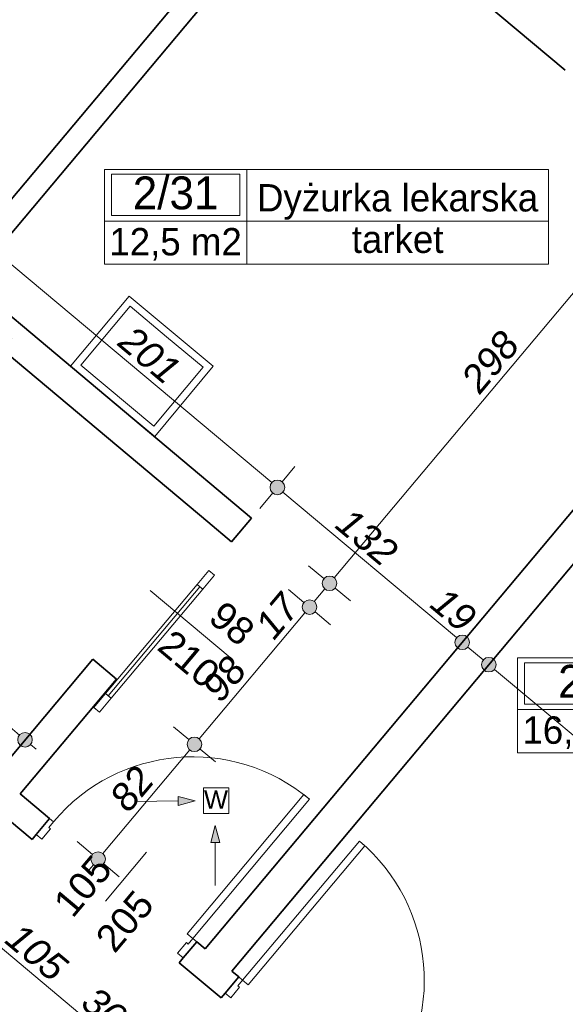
# Model space of a CAD drawing. Header units: millimetres. Extents: x -13944 to 84772, y -78836 to -35317.
# Tile 67 of 85: x 47900 to 50884, y -57436 to -52047. Entities that reach past the tile are written whole.
import ezdxf
from ezdxf.enums import TextEntityAlignment as Align

# ---------------------------------------------------------------- set-up
doc = ezdxf.new("R2010")
doc.units = ezdxf.units.MM
doc.header["$MEASUREMENT"] = 0
for name, color, linetype, lineweight in [('Drzwi ArchiCAD_Nr_pióra__1', 7, 'Continuous', 0), ('Instalacje - Went_Klim_Nr_pióra__42', 150, 'Continuous', 13), ('Konstrukcja - Ściany zew_Nr_pióra__6', 7, 'Continuous', 35), ('Metryczki pomieszczeń ArchiCADa_Nr_pióra__1', 7, 'Continuous', 0), ('Wnetrze - Sanitariaty_Nr_pióra__22', 8, 'Continuous', 13), ('Wymiarowanie - Ogólne_Nr_pióra__82', 114, 'Continuous', 13), ('Znaczniki drzwi ArchiCADa_Nr_pióra__1', 7, 'Continuous', 0), ('Znaczniki drzwi ArchiCADa_Nr_pióra__7', 7, 'Continuous', 70)]:
    doc.layers.add(name, color=color, linetype=linetype, lineweight=lineweight)
doc.layers.add('Elementy modelu - Strefy', color=7, linetype='Continuous')
doc.layers.add('Wymiarowanie - Ogólne', color=7, linetype='Continuous')
doc.styles.add('GENERATED_STYLE_1', font='txt')
doc.styles.add('GENERATED_STYLE_2', font='txt')
doc.styles.add('GENERATED_STYLE_3', font='txt')
doc.dimstyles.new('GENERATED_STYLE__1', dxfattribs={"dimtxt": 150, "dimasz": 152, "dimexe": 0.18, "dimexo": 0, "dimgap": 0.09, "dimtad": 1, "dimlfac": 0.1, "dimzin": 0, "dimdsep": 46, "dimtxsty": 'GENERATED_STYLE_3', "dimblk": 'ARROWHEAD_11', "dimblk1": 'ARROWHEAD_11', "dimblk2": 'ARROWHEAD_11', "dimcen": 0.09, "dimclrd": 114, "dimclre": 114, "dimclrt": 114, "dimazin": 0, "dimtfac": 1, "dimtdec": 4, "dimtmove": 0, "dimatfit": 3, "dimfxl": 1, "dimtolj": 1, "dimtzin": 0, "dimarcsym": 0})

# ---------------------------------------------------------------- blocks, each defined once
blk = doc.blocks.new('Dyżurka lekarska_2_31_32', base_point=(49141.8, -53150.5))
at = {"layer": 'Metryczki pomieszczeń ArchiCADa_Nr_pióra__1', "linetype": 'Continuous'}
for p, q in [((48362.8, -52867.6), (50792.1, -52867.6)), ((48362.8, -53386.2), (48362.8, -52867.6)), ((48401.8, -52893.6), (49102.9, -52893.6)), ((48401.8, -53119.8), (48401.8, -52893.6)), ((49102.9, -52893.6), (49102.9, -53119.8)), ((49141.8, -52867.6), (49141.8, -53386.2)), ((50792.1, -52867.6), (50792.1, -53386.2)), ((49102.9, -53119.8), (48401.8, -53119.8)), ((48362.8, -53150.5), (50792.1, -53150.5)), ((50792.1, -53386.2), (48362.8, -53386.2))]:
    blk.add_line(p, q, dxfattribs=at)
at = {"layer": 'Metryczki pomieszczeń ArchiCADa_Nr_pióra__1'}
for tag, height, style, p in [('ROOM_NUMBER', 180, 'GENERATED_STYLE_2', (48752.3, -52995.5)), ('ROOM_NAME', 150, 'GENERATED_STYLE_1', (49967, -53022.1)), ('ROOM_CALC_AREA', 150, 'GENERATED_STYLE_1', (48752.3, -53262.5)), ('floor_f', 150, 'GENERATED_STYLE_1', (49967, -53249.2))]:
    blk.add_attdef(tag, text='', height=height, dxfattribs=dict(at, style=style)).set_placement(p, align=Align.MIDDLE_CENTER)
blk = doc.blocks.new('Pok. pielęgniarki koordynującej_2_8_33', base_point=(51401.8, -55823.4))
at = {"layer": 'Metryczki pomieszczeń ArchiCADa_Nr_pióra__1', "linetype": 'Continuous'}
for p, q in [((50622.7, -55540.6), (54366.7, -55540.6)), ((50622.7, -56059.2), (50622.7, -55540.6)), ((51401.8, -55540.6), (51401.8, -56059.2)), ((54366.7, -55540.6), (54366.7, -56059.2)), ((50661.7, -55566.5), (51362.8, -55566.5)), ((50661.7, -55792.8), (50661.7, -55566.5)), ((51362.8, -55566.5), (51362.8, -55792.8)), ((50622.7, -55823.4), (54366.7, -55823.4)), ((51362.8, -55792.8), (50661.7, -55792.8)), ((54366.7, -56059.2), (50622.7, -56059.2))]:
    blk.add_line(p, q, dxfattribs=at)
at = {"layer": 'Metryczki pomieszczeń ArchiCADa_Nr_pióra__1'}
for tag, height, style, p in [('ROOM_NUMBER', 180, 'GENERATED_STYLE_2', (51012.2, -55668.6)), ('ROOM_NAME', 150, 'GENERATED_STYLE_1', (52884.2, -55695)), ('ROOM_CALC_AREA', 150, 'GENERATED_STYLE_1', (51012.2, -55935.5)), ('floor_f', 150, 'GENERATED_STYLE_1', (52884.2, -55922.1))]:
    blk.add_attdef(tag, text='', height=height, dxfattribs=dict(at, style=style)).set_placement(p, align=Align.MIDDLE_CENTER)
blk = doc.blocks.new('*D101')
at = {"layer": 'Wymiarowanie - Ogólne_Nr_pióra__82', "linetype": 'Continuous'}
for points in [[(39276.8, -39330.7), (39273.8, -39315.4), (39265.1, -39302.4), (39252.1, -39293.7), (39236.8, -39290.7), (39221.5, -39293.7), (39208.5, -39302.4), (39199.9, -39315.4), (39196.8, -39330.7), (39199.9, -39346), (39208.5, -39359), (39221.5, -39367.6), (39236.8, -39370.7), (39252.1, -39367.6), (39265.1, -39359), (39273.8, -39346)], [(61589.9, -58047.1), (61586.9, -58031.8), (61578.2, -58018.8), (61565.2, -58010.1), (61549.9, -58007.1), (61534.6, -58010.1), (61521.6, -58018.8), (61513, -58031.8), (61509.9, -58047.1), (61513, -58062.4), (61521.6, -58075.4), (61534.6, -58084), (61549.9, -58087.1), (61565.2, -58084), (61578.2, -58075.4), (61586.9, -58062.4)]]:
    blk.add_hatch(color=256, dxfattribs=at).paths.add_polyline_path(points)
for p, q in [((39262.5, -39300), (39333.2, -39215.7)), ((39175.5, -39279.3), (39206.2, -39305)), ((39140.4, -39445.6), (39211.1, -39361.3)), ((39267.5, -39356.4), (61519.3, -58021.4)), ((61575.6, -58016.4), (61646.3, -57932.2)), ((61453.5, -58162), (61524.2, -58077.7)), ((61580.6, -58072.8), (61611.2, -58098.5))]:
    blk.add_line(p, q, dxfattribs=at)
for centre in [(39236.8, -39330.7), (61549.9, -58047.1)]:
    blk.add_circle(centre, 40, dxfattribs=at)
at = {"layer": 'Wymiarowanie - Ogólne_Nr_pióra__82', "insert": (50150.5, -48446), "char_height": 150, "attachment_point": 7, "rotation": 320.0098, "style": 'GENERATED_STYLE_3'}
blk.add_mtext('\\A1;{\\fArial|b0|i1|c238|p38;2 912,5}', dxfattribs=at)
blk = doc.blocks.new('ARROWHEAD_11')
at = {"color": 0, "linetype": 'Continuous', "lineweight": 0}
blk.add_line((0, 0), (-1, 0), dxfattribs=at)
at = {"color": 0, "linetype": 'Continuous', "lineweight": 0, "const_width": 0.25, "flags": 128}
blk.add_lwpolyline([(-0.125, 0, 1), (0.125, 0, 1)], format="xyb", close=True, dxfattribs=at)
blk = doc.blocks.new('*D152')
at = {"layer": 'Wymiarowanie - Ogólne_Nr_pióra__82', "linetype": 'Continuous'}
for points in [[(44190.1, -54066.5), (44187.1, -54051.2), (44178.4, -54038.2), (44165.4, -54029.5), (44150.1, -54026.5), (44134.8, -54029.5), (44121.8, -54038.2), (44113.2, -54051.2), (44110.1, -54066.5), (44113.2, -54081.8), (44121.8, -54094.8), (44134.8, -54103.4), (44150.1, -54106.5), (44165.4, -54103.4), (44178.4, -54094.8), (44187.1, -54081.8)], [(47645.5, -56964.9), (47642.4, -56949.6), (47633.8, -56936.6), (47620.8, -56927.9), (47605.5, -56924.9), (47590.2, -56927.9), (47577.2, -56936.6), (47568.5, -56949.6), (47565.5, -56964.9), (47568.5, -56980.2), (47577.2, -56993.2), (47590.2, -57001.8), (47605.5, -57004.9), (47620.8, -57001.8), (47633.8, -56993.2), (47642.4, -56980.2)]]:
    blk.add_hatch(color=256, dxfattribs=at).paths.add_polyline_path(points)
for p, q in [((44175.8, -54035.8), (44246.5, -53951.6)), ((44053.7, -54181.4), (44124.4, -54097.1)), ((44180.8, -54092.2), (47574.8, -56939.2))]:
    blk.add_line(p, q, dxfattribs=at)
for centre in [(44150.1, -54066.5), (47605.5, -56964.9)]:
    blk.add_circle(centre, 40, dxfattribs=at)
at = {"layer": 'Wymiarowanie - Ogólne_Nr_pióra__82', "insert": (45766.3, -55383), "char_height": 150, "attachment_point": 7, "rotation": 320.0098, "style": 'GENERATED_STYLE_3'}
blk.add_mtext('\\A1;{\\fArial|b0|i1|c238|p38;451}', dxfattribs=at)
blk = doc.blocks.new('*D153')
at = {"layer": 'Wymiarowanie - Ogólne_Nr_pióra__82', "linetype": 'Continuous'}
for points in [[(47645.5, -56964.9), (47642.4, -56949.6), (47633.8, -56936.6), (47620.8, -56927.9), (47605.5, -56924.9), (47590.2, -56927.9), (47577.2, -56936.6), (47568.5, -56949.6), (47565.5, -56964.9), (47568.5, -56980.2), (47577.2, -56993.2), (47590.2, -57001.8), (47605.5, -57004.9), (47620.8, -57001.8), (47633.8, -56993.2), (47642.4, -56980.2)], [(48449.9, -57639.7), (48446.9, -57624.3), (48438.2, -57611.4), (48425.2, -57602.7), (48409.9, -57599.7), (48394.6, -57602.7), (48381.6, -57611.4), (48373, -57624.3), (48369.9, -57639.7), (48373, -57655), (48381.6, -57667.9), (48394.6, -57676.6), (48409.9, -57679.7), (48425.2, -57676.6), (48438.2, -57667.9), (48446.9, -57655)]]:
    blk.add_hatch(color=256, dxfattribs=at).paths.add_polyline_path(points)
for p, q in [((47631.2, -56934.2), (47701.9, -56849.9)), ((47509.1, -57079.8), (47579.8, -56995.5)), ((47636.1, -56990.6), (48379.3, -57613.9)), ((48435.6, -57609), (48506.3, -57524.7)), ((48313.5, -57754.6), (48384.2, -57670.3))]:
    blk.add_line(p, q, dxfattribs=at)
at = {"layer": 'Wymiarowanie - Ogólne_Nr_pióra__82', "char_height": 150, "attachment_point": 7, "rotation": 320.0098, "style": 'GENERATED_STYLE_3'}
for s, insert in [('\\A1;{\\fArial|b0|i1|c238|p38;105}', (47809, -57096.4)), ('\\A1;{\\fArial|b0|i1|c238|p38;30}', (48224.1, -57444.7))]:
    blk.add_mtext(s, dxfattribs=dict(at, insert=insert))
blk = doc.blocks.new('*D154')
at = {"layer": 'Wymiarowanie - Ogólne_Nr_pióra__82', "linetype": 'Continuous'}
for points in [[(48449.9, -57639.7), (48446.9, -57624.3), (48438.2, -57611.4), (48425.2, -57602.7), (48409.9, -57599.7), (48394.6, -57602.7), (48381.6, -57611.4), (48373, -57624.3), (48369.9, -57639.7), (48373, -57655), (48381.6, -57667.9), (48394.6, -57676.6), (48409.9, -57679.7), (48425.2, -57676.6), (48438.2, -57667.9), (48446.9, -57655)], [(48679.8, -57832.5), (48676.7, -57817.1), (48668.1, -57804.2), (48655.1, -57795.5), (48639.8, -57792.5), (48624.5, -57795.5), (48611.5, -57804.2), (48602.8, -57817.1), (48599.8, -57832.5), (48602.8, -57847.8), (48611.5, -57860.7), (48624.5, -57869.4), (48639.8, -57872.5), (48655.1, -57869.4), (48668.1, -57860.7), (48676.7, -57847.8)]]:
    blk.add_hatch(color=256, dxfattribs=at).paths.add_polyline_path(points)
for p, q in [((48313.5, -57754.6), (48384.2, -57670.3)), ((48440.6, -57665.4), (48609.1, -57806.7))]:
    blk.add_line(p, q, dxfattribs=at)
for centre in [(48409.9, -57639.7), (48639.8, -57832.5)]:
    blk.add_circle(centre, 40, dxfattribs=at)
blk = doc.blocks.new('*D155')
at = {"layer": 'Wymiarowanie - Ogólne_Nr_pióra__82', "linetype": 'Continuous'}
for points in [[(48679.8, -57832.5), (48676.7, -57817.1), (48668.1, -57804.2), (48655.1, -57795.5), (48639.8, -57792.5), (48624.5, -57795.5), (48611.5, -57804.2), (48602.8, -57817.1), (48599.8, -57832.5), (48602.8, -57847.8), (48611.5, -57860.7), (48624.5, -57869.4), (48639.8, -57872.5), (48655.1, -57869.4), (48668.1, -57860.7), (48676.7, -57847.8)], [(49484.2, -58507.2), (49481.2, -58491.9), (49472.5, -58479), (49459.5, -58470.3), (49444.2, -58467.2), (49428.9, -58470.3), (49416, -58479), (49407.3, -58491.9), (49404.2, -58507.2), (49407.3, -58522.5), (49416, -58535.5), (49428.9, -58544.2), (49444.2, -58547.2), (49459.5, -58544.2), (49472.5, -58535.5), (49481.2, -58522.5)]]:
    blk.add_hatch(color=256, dxfattribs=at).paths.add_polyline_path(points)
for p, q in [((48665.5, -57801.8), (48736.2, -57717.5)), ((48543.4, -57947.4), (48614.1, -57863.1)), ((48670.4, -57858.2), (49413.6, -58481.5)), ((49469.9, -58476.6), (49540.6, -58392.3)), ((49347.8, -58622.2), (49418.5, -58537.9))]:
    blk.add_line(p, q, dxfattribs=at)
blk.add_circle((49444.2, -58507.2), 40, dxfattribs=at)
at = {"layer": 'Wymiarowanie - Ogólne_Nr_pióra__82', "insert": (48930.5, -58037.1), "char_height": 150, "attachment_point": 7, "rotation": 320.0098, "style": 'GENERATED_STYLE_3'}
blk.add_mtext('\\A1;{\\fArial|b0|i1|c238|p38;105}', dxfattribs=at)
blk = doc.blocks.new('*D475')
at = {"layer": 'Wymiarowanie - Ogólne_Nr_pióra__82', "linetype": 'Continuous'}
for points in [[(47809.3, -53315.3), (47806.2, -53300), (47797.5, -53287), (47784.6, -53278.3), (47769.3, -53275.3), (47754, -53278.3), (47741, -53287), (47732.3, -53300), (47729.3, -53315.3), (47732.3, -53330.6), (47741, -53343.5), (47754, -53352.2), (47769.3, -53355.3), (47784.6, -53352.2), (47797.5, -53343.5), (47806.2, -53330.6)], [(49349.2, -54607), (49346.1, -54591.7), (49337.5, -54578.7), (49324.5, -54570), (49309.2, -54567), (49293.9, -54570), (49280.9, -54578.7), (49272.2, -54591.7), (49269.2, -54607), (49272.2, -54622.3), (49280.9, -54635.3), (49293.9, -54643.9), (49309.2, -54647), (49324.5, -54643.9), (49337.5, -54635.3), (49346.1, -54622.3)]]:
    blk.add_hatch(color=256, dxfattribs=at).paths.add_polyline_path(points)
blk.add_line((47799.9, -53341), (49278.5, -54581.3), dxfattribs=at)
at = {"layer": 'Wymiarowanie - Ogólne_Nr_pióra__82', "insert": (48427.7, -53828.4), "char_height": 150, "attachment_point": 7, "rotation": 320.0098, "style": 'GENERATED_STYLE_3'}
blk.add_mtext('\\A1;{\\fArial|b0|i1|c238|p38;201}', dxfattribs=at)
blk = doc.blocks.new('*D476')
at = {"layer": 'Wymiarowanie - Ogólne_Nr_pióra__82', "linetype": 'Continuous'}
for points in [[(49349.2, -54607), (49346.1, -54591.7), (49337.5, -54578.7), (49324.5, -54570), (49309.2, -54567), (49293.9, -54570), (49280.9, -54578.7), (49272.2, -54591.7), (49269.2, -54607), (49272.2, -54622.3), (49280.9, -54635.3), (49293.9, -54643.9), (49309.2, -54647), (49324.5, -54643.9), (49337.5, -54635.3), (49346.1, -54622.3)], [(50360.5, -55455.3), (50357.5, -55440), (50348.8, -55427), (50335.8, -55418.3), (50320.5, -55415.3), (50305.2, -55418.3), (50292.2, -55427), (50283.6, -55440), (50280.5, -55455.3), (50283.6, -55470.6), (50292.2, -55483.6), (50305.2, -55492.2), (50320.5, -55495.3), (50335.8, -55492.2), (50348.8, -55483.6), (50357.5, -55470.6)]]:
    blk.add_hatch(color=256, dxfattribs=at).paths.add_polyline_path(points)
for p, q in [((49334.9, -54576.3), (49405.6, -54492)), ((49212.8, -54721.9), (49283.5, -54637.6)), ((49339.8, -54632.7), (50289.9, -55429.6))]:
    blk.add_line(p, q, dxfattribs=at)
blk.add_circle((49309.2, -54607), 40, dxfattribs=at)
at = {"layer": 'Wymiarowanie - Ogólne_Nr_pióra__82', "char_height": 150, "attachment_point": 7, "rotation": 320.0098, "style": 'GENERATED_STYLE_3'}
for s, insert in [('\\A1;{\\fArial|b0|i1|c238|p38;132}', (49616.1, -54825.3)), ('\\A1;{\\fArial|b0|i1|c238|p38;19}', (50134.7, -55260.3))]:
    blk.add_mtext(s, dxfattribs=dict(at, insert=insert))
blk = doc.blocks.new('*D477')
at = {"layer": 'Wymiarowanie - Ogólne_Nr_pióra__82', "linetype": 'Continuous'}
for points in [[(50360.5, -55455.3), (50357.5, -55440), (50348.8, -55427), (50335.8, -55418.3), (50320.5, -55415.3), (50305.2, -55418.3), (50292.2, -55427), (50283.6, -55440), (50280.5, -55455.3), (50283.6, -55470.6), (50292.2, -55483.6), (50305.2, -55492.2), (50320.5, -55495.3), (50335.8, -55492.2), (50348.8, -55483.6), (50357.5, -55470.6)], [(50506.1, -55577.4), (50503, -55562.1), (50494.4, -55549.1), (50481.4, -55540.4), (50466.1, -55537.4), (50450.8, -55540.4), (50437.8, -55549.1), (50429.1, -55562.1), (50426.1, -55577.4), (50429.1, -55592.7), (50437.8, -55605.7), (50450.8, -55614.3), (50466.1, -55617.4), (50481.4, -55614.3), (50494.4, -55605.7), (50503, -55592.7)]]:
    blk.add_hatch(color=256, dxfattribs=at).paths.add_polyline_path(points)
for p, q in [((50346.2, -55424.6), (50416.9, -55340.4)), ((50224.1, -55570.2), (50294.8, -55485.9)), ((50351.2, -55481), (50435.4, -55551.7)), ((50491.8, -55546.7), (50562.5, -55462.5)), ((50369.7, -55692.3), (50440.4, -55608))]:
    blk.add_line(p, q, dxfattribs=at)
for centre in [(50320.5, -55455.3), (50466.1, -55577.4)]:
    blk.add_circle(centre, 40, dxfattribs=at)
blk = doc.blocks.new('*D478')
at = {"layer": 'Wymiarowanie - Ogólne_Nr_pióra__82', "linetype": 'Continuous'}
for points in [[(50506.1, -55577.4), (50503, -55562.1), (50494.4, -55549.1), (50481.4, -55540.4), (50466.1, -55537.4), (50450.8, -55540.4), (50437.8, -55549.1), (50429.1, -55562.1), (50426.1, -55577.4), (50429.1, -55592.7), (50437.8, -55605.7), (50450.8, -55614.3), (50466.1, -55617.4), (50481.4, -55614.3), (50494.4, -55605.7), (50503, -55592.7)], [(53057.4, -57717.4), (53054.3, -57702.1), (53045.7, -57689.2), (53032.7, -57680.5), (53017.4, -57677.4), (53002.1, -57680.5), (52989.1, -57689.2), (52980.4, -57702.1), (52977.4, -57717.4), (52980.4, -57732.7), (52989.1, -57745.7), (53002.1, -57754.4), (53017.4, -57757.4), (53032.7, -57754.4), (53045.7, -57745.7), (53054.3, -57732.7)]]:
    blk.add_hatch(color=256, dxfattribs=at).paths.add_polyline_path(points)
for p, q in [((50369.7, -55692.3), (50440.4, -55608)), ((50496.7, -55603.1), (52986.7, -57691.7)), ((53043.1, -57686.8), (53113.8, -57602.5))]:
    blk.add_line(p, q, dxfattribs=at)
at = {"layer": 'Wymiarowanie - Ogólne_Nr_pióra__82', "char_height": 150, "attachment_point": 7, "rotation": 320.0098, "style": 'GENERATED_STYLE_3'}
for s, insert in [('\\A1;{\\fArial|b0|i1|c238|p38;333}', (51543, -56441.5)), ('\\A1;{\\fArial|b0|i1|c238|p38;17}', (52831.6, -57522.4))]:
    blk.add_mtext(s, dxfattribs=dict(at, insert=insert))
blk = doc.blocks.new('*D486')
at = {"layer": 'Wymiarowanie - Ogólne_Nr_pióra__82', "linetype": 'Continuous'}
for points in [[(47622.7, -49555.2), (47619.7, -49539.9), (47611, -49526.9), (47598.1, -49518.2), (47582.7, -49515.2), (47567.4, -49518.2), (47554.5, -49526.9), (47545.8, -49539.9), (47542.7, -49555.2), (47545.8, -49570.5), (47554.5, -49583.5), (47567.4, -49592.1), (47582.7, -49595.2), (47598.1, -49592.1), (47611, -49583.5), (47619.7, -49570.5)], [(45708, -51837.9), (45705, -51822.6), (45696.3, -51809.6), (45683.3, -51800.9), (45668, -51797.9), (45652.7, -51800.9), (45639.7, -51809.6), (45631.1, -51822.6), (45628, -51837.9), (45631.1, -51853.2), (45639.7, -51866.2), (45652.7, -51874.8), (45668, -51877.9), (45683.3, -51874.8), (45696.3, -51866.2), (45705, -51853.2)]]:
    blk.add_hatch(color=256, dxfattribs=at).paths.add_polyline_path(points)
for p, q in [((47552.1, -49529.5), (47467.8, -49458.8)), ((47608.4, -49524.5), (47634.2, -49493.9)), ((45693.7, -51807.2), (47557, -49585.8)), ((47697.7, -49651.6), (47613.4, -49580.9))]:
    blk.add_line(p, q, dxfattribs=at)
blk.add_circle((47582.7, -49555.2), 40, dxfattribs=at)
at = {"layer": 'Wymiarowanie - Ogólne_Nr_pióra__82', "insert": (46492.7, -50808.1), "char_height": 150, "attachment_point": 7, "rotation": 50.0098, "style": 'GENERATED_STYLE_3'}
blk.add_mtext('\\A1;{\\fArial|b0|i1|c238|p38;298}', dxfattribs=at)
blk = doc.blocks.new('*D491')
at = {"layer": 'Wymiarowanie - Ogólne_Nr_pióra__82', "linetype": 'Continuous'}
for points in [[(48895.4, -56013.3), (48892.4, -55998), (48883.7, -55985), (48870.7, -55976.4), (48855.4, -55973.3), (48840.1, -55976.4), (48827.1, -55985), (48818.5, -55998), (48815.4, -56013.3), (48818.5, -56028.6), (48827.1, -56041.6), (48840.1, -56050.3), (48855.4, -56053.3), (48870.7, -56050.3), (48883.7, -56041.6), (48892.4, -56028.6)], [(48368.4, -56641.6), (48365.4, -56626.2), (48356.7, -56613.3), (48343.7, -56604.6), (48328.4, -56601.6), (48313.1, -56604.6), (48300.1, -56613.3), (48291.5, -56626.2), (48288.4, -56641.6), (48291.5, -56656.9), (48300.1, -56669.8), (48313.1, -56678.5), (48328.4, -56681.6), (48343.7, -56678.5), (48356.7, -56669.8), (48365.4, -56656.9)]]:
    blk.add_hatch(color=256, dxfattribs=at).paths.add_polyline_path(points)
for p, q in [((48824.8, -55987.6), (48740.5, -55916.9)), ((48970.3, -56109.7), (48886.1, -56039)), ((48354.1, -56610.9), (48829.7, -56044)), ((48297.8, -56615.8), (48213.5, -56545.2)), ((48277, -56702.8), (48302.7, -56672.2)), ((48443.4, -56738), (48359.1, -56667.3))]:
    blk.add_line(p, q, dxfattribs=at)
for centre in [(48855.4, -56013.3), (48328.4, -56641.6)]:
    blk.add_circle(centre, 40, dxfattribs=at)
at = {"layer": 'Wymiarowanie - Ogólne_Nr_pióra__82', "insert": (48495.8, -56395.4), "char_height": 150, "attachment_point": 7, "rotation": 50.0098, "style": 'GENERATED_STYLE_3'}
blk.add_mtext('\\A1;{\\fArial|b0|i1|c238|p38;82}', dxfattribs=at)
blk = doc.blocks.new('*D492')
at = {"layer": 'Wymiarowanie - Ogólne_Nr_pióra__82', "linetype": 'Continuous'}
for points in [[(49525.2, -55262.5), (49522.2, -55247.2), (49513.5, -55234.2), (49500.5, -55225.5), (49485.2, -55222.5), (49469.9, -55225.5), (49456.9, -55234.2), (49448.3, -55247.2), (49445.2, -55262.5), (49448.3, -55277.8), (49456.9, -55290.8), (49469.9, -55299.4), (49485.2, -55302.5), (49500.5, -55299.4), (49513.5, -55290.8), (49522.2, -55277.8)], [(48895.4, -56013.3), (48892.4, -55998), (48883.7, -55985), (48870.7, -55976.4), (48855.4, -55973.3), (48840.1, -55976.4), (48827.1, -55985), (48818.5, -55998), (48815.4, -56013.3), (48818.5, -56028.6), (48827.1, -56041.6), (48840.1, -56050.3), (48855.4, -56053.3), (48870.7, -56050.3), (48883.7, -56041.6), (48892.4, -56028.6)]]:
    blk.add_hatch(color=256, dxfattribs=at).paths.add_polyline_path(points)
for p, q in [((49454.6, -55236.8), (49370.3, -55166.1)), ((49600.1, -55358.9), (49515.9, -55288.2)), ((48881.1, -55982.7), (49459.5, -55293.1))]:
    blk.add_line(p, q, dxfattribs=at)
blk.add_circle((49485.2, -55262.5), 40, dxfattribs=at)
at = {"layer": 'Wymiarowanie - Ogólne_Nr_pióra__82', "char_height": 150, "attachment_point": 7, "rotation": 50.0098, "style": 'GENERATED_STYLE_3'}
for s, insert in [('\\A1;{\\fArial|b0|i1|c238|p38;17}', (49290.2, -55448.3)), ('\\A1;{\\fArial|b0|i1|c238|p38;98}', (49001, -55793))]:
    blk.add_mtext(s, dxfattribs=dict(at, insert=insert))
blk = doc.blocks.new('*D493')
at = {"layer": 'Wymiarowanie - Ogólne_Nr_pióra__82', "linetype": 'Continuous'}
for points in [[(49634.4, -55132.2), (49631.4, -55116.9), (49622.7, -55104), (49609.8, -55095.3), (49594.4, -55092.2), (49579.1, -55095.3), (49566.2, -55104), (49557.5, -55116.9), (49554.4, -55132.2), (49557.5, -55147.6), (49566.2, -55160.5), (49579.1, -55169.2), (49594.4, -55172.2), (49609.8, -55169.2), (49622.7, -55160.5), (49631.4, -55147.6)], [(49525.2, -55262.5), (49522.2, -55247.2), (49513.5, -55234.2), (49500.5, -55225.5), (49485.2, -55222.5), (49469.9, -55225.5), (49456.9, -55234.2), (49448.3, -55247.2), (49445.2, -55262.5), (49448.3, -55277.8), (49456.9, -55290.8), (49469.9, -55299.4), (49485.2, -55302.5), (49500.5, -55299.4), (49513.5, -55290.8), (49522.2, -55277.8)]]:
    blk.add_hatch(color=256, dxfattribs=at).paths.add_polyline_path(points)
for p, q in [((49563.8, -55106.5), (49479.5, -55035.8)), ((49510.9, -55231.8), (49568.7, -55162.9)), ((49709.4, -55228.6), (49625.1, -55158)), ((49600.1, -55358.9), (49515.9, -55288.2))]:
    blk.add_line(p, q, dxfattribs=at)
blk.add_circle((49594.4, -55132.2), 40, dxfattribs=at)
blk = doc.blocks.new('*D494')
at = {"layer": 'Wymiarowanie - Ogólne_Nr_pióra__82', "linetype": 'Continuous'}
for points in [[(51549.6, -52849.1), (51546.6, -52833.8), (51537.9, -52820.8), (51524.9, -52812.1), (51509.6, -52809.1), (51494.3, -52812.1), (51481.3, -52820.8), (51472.6, -52833.8), (51469.6, -52849.1), (51472.6, -52864.4), (51481.3, -52877.4), (51494.3, -52886), (51509.6, -52889.1), (51524.9, -52886), (51537.9, -52877.4), (51546.6, -52864.4)], [(49634.4, -55132.2), (49631.4, -55116.9), (49622.7, -55104), (49609.8, -55095.3), (49594.4, -55092.2), (49579.1, -55095.3), (49566.2, -55104), (49557.5, -55116.9), (49554.4, -55132.2), (49557.5, -55147.6), (49566.2, -55160.5), (49579.1, -55169.2), (49594.4, -55172.2), (49609.8, -55169.2), (49622.7, -55160.5), (49631.4, -55147.6)]]:
    blk.add_hatch(color=256, dxfattribs=at).paths.add_polyline_path(points)
for p, q in [((51478.9, -52823.4), (51394.7, -52752.7)), ((51535.3, -52818.4), (51561, -52787.8)), ((49620.2, -55101.6), (51483.9, -52879.7)), ((51624.5, -52945.5), (51540.2, -52874.8)), ((49709.4, -55228.6), (49625.1, -55158))]:
    blk.add_line(p, q, dxfattribs=at)
blk.add_circle((51509.6, -52849.1), 40, dxfattribs=at)
at = {"layer": 'Wymiarowanie - Ogólne_Nr_pióra__82', "insert": (50419.3, -54102.2), "char_height": 150, "attachment_point": 7, "rotation": 50.0098, "style": 'GENERATED_STYLE_3'}
blk.add_mtext('\\A1;{\\fArial|b0|i1|c238|p38;298}', dxfattribs=at)
blk = doc.blocks.new('*D499')
at = {"layer": 'Wymiarowanie - Ogólne_Nr_pióra__82', "linetype": 'Continuous'}
for points in [[(46597.3, -54838), (46594.2, -54822.7), (46585.5, -54809.7), (46572.6, -54801), (46557.3, -54798), (46541.9, -54801), (46529, -54809.7), (46520.3, -54822.7), (46517.3, -54838), (46520.3, -54853.3), (46529, -54866.3), (46541.9, -54874.9), (46557.3, -54878), (46572.6, -54874.9), (46585.5, -54866.3), (46594.2, -54853.3)], [(47968.6, -55988.3), (47965.6, -55973), (47956.9, -55960), (47943.9, -55951.3), (47928.6, -55948.3), (47913.3, -55951.3), (47900.3, -55960), (47891.7, -55973), (47888.6, -55988.3), (47891.7, -56003.6), (47900.3, -56016.6), (47913.3, -56025.3), (47928.6, -56028.3), (47943.9, -56025.3), (47956.9, -56016.6), (47965.6, -56003.6)]]:
    blk.add_hatch(color=256, dxfattribs=at).paths.add_polyline_path(points)
for p, q in [((46653.7, -54723.1), (46583, -54807.3)), ((46526.6, -54812.3), (46496, -54786.6)), ((46531.6, -54868.6), (46460.9, -54952.9)), ((47898, -55962.6), (46587.9, -54863.7)), ((48025, -55873.4), (47954.3, -55957.6)), ((47902.9, -56018.9), (47832.2, -56103.2)), ((47989.9, -56039.7), (47959.3, -56014))]:
    blk.add_line(p, q, dxfattribs=at)
for centre in [(46557.3, -54838), (47928.6, -55988.3)]:
    blk.add_circle(centre, 40, dxfattribs=at)
at = {"layer": 'Wymiarowanie - Ogólne_Nr_pióra__82', "insert": (47131.4, -55280.4), "char_height": 150, "attachment_point": 7, "rotation": 320.0098, "style": 'GENERATED_STYLE_3'}
blk.add_mtext('\\A1;{\\fArial|b0|i1|c238|p38;179}', dxfattribs=at)
blk = doc.blocks.new('*D500')
at = {"layer": 'Wymiarowanie - Ogólne_Nr_pióra__82', "linetype": 'Continuous'}
for points in [[(47844.6, -53852.8), (47841.5, -53837.5), (47832.8, -53824.5), (47819.9, -53815.8), (47804.6, -53812.8), (47789.3, -53815.8), (47776.3, -53824.5), (47767.6, -53837.5), (47764.6, -53852.8), (47767.6, -53868.1), (47776.3, -53881), (47789.3, -53889.7), (47804.6, -53892.8), (47819.9, -53889.7), (47832.8, -53881), (47841.5, -53868.1)], [(46687.8, -55231.8), (46684.8, -55216.5), (46676.1, -55203.5), (46663.1, -55194.9), (46647.8, -55191.8), (46632.5, -55194.9), (46619.5, -55203.5), (46610.8, -55216.5), (46607.8, -55231.8), (46610.8, -55247.1), (46619.5, -55260.1), (46632.5, -55268.8), (46647.8, -55271.8), (46663.1, -55268.8), (46676.1, -55260.1), (46684.8, -55247.1)]]:
    blk.add_hatch(color=256, dxfattribs=at).paths.add_polyline_path(points)
for p, q in [((47689.6, -53756.4), (47773.9, -53827.1)), ((47856, -53791.5), (47830.3, -53822.1)), ((47778.9, -53883.4), (46673.5, -55201.2)), ((47835.2, -53878.5), (47919.5, -53949.2)), ((46532.9, -55135.4), (46617.2, -55206.1)), ((46622.1, -55262.5), (46596.4, -55293.1)), ((46678.4, -55257.5), (46762.7, -55328.2))]:
    blk.add_line(p, q, dxfattribs=at)
for centre in [(47804.6, -53852.8), (46647.8, -55231.8)]:
    blk.add_circle(centre, 40, dxfattribs=at)
at = {"layer": 'Wymiarowanie - Ogólne_Nr_pióra__82', "insert": (47093.5, -54653.8), "char_height": 150, "attachment_point": 7, "rotation": 50.0098, "style": 'GENERATED_STYLE_3'}
blk.add_mtext('\\A1;{\\fArial|b0|i1|c238|p38;180}', dxfattribs=at)

msp = doc.modelspace()

# ---------------------------------------------------------------- hatches: boundary and pattern name
at = {"layer": 'Instalacje - Went_Klim_Nr_pióra__42', "linetype": 'Continuous'}
for points in [[(48859.914, -56322.439), (48766.37, -56298.364), (48766.865, -56348.362)], [(48969.626, -56458.24), (48944.626, -56551.541), (48994.626, -56551.541)]]:
    msp.add_hatch(color=256, dxfattribs=at).paths.add_polyline_path(points)

# ---------------------------------------------------------------- linework, layer by layer
at = {"layer": 'Drzwi ArchiCAD_Nr_pióra__1', "linetype": 'Continuous'}
for p, q in [((48870.165, -55138.134), (48934.431, -55061.518)), ((48934.431, -55061.518), (48965.077, -55087.225)), ((48965.077, -55087.225), (48900.811, -55163.84)), ((48368.893, -55735.734), (48870.165, -55138.134)), ((48384.216, -55748.587), (48885.488, -55150.987)), ((48885.488, -55150.987), (48384.216, -55748.587)), ((48885.488, -55150.987), (48384.216, -55748.587)), ((48900.811, -55163.84), (48399.539, -55761.44)), ((48870.165, -55138.134), (48885.488, -55150.987)), ((48900.811, -55163.84), (48870.165, -55138.134)), ((48885.488, -55150.987), (48900.811, -55163.84)), ((48304.627, -55812.349), (48368.893, -55735.734)), ((48399.539, -55761.44), (48335.273, -55838.056)), ((48384.216, -55748.587), (48368.893, -55735.734)), ((48368.893, -55735.734), (48399.539, -55761.44)), ((48399.539, -55761.44), (48384.216, -55748.587)), ((48335.273, -55838.056), (48304.627, -55812.349)), ((48815.613, -57050.205), (49454.414, -56288.648)), ((49454.414, -56288.648), (49485.06, -56314.354)), ((49485.06, -56314.354), (48846.259, -57075.911)), ((48063.249, -56419.116), (47989.344, -56507.224)), ((48063.249, -56419.116), (47989.344, -56507.224)), ((48084.702, -56437.111), (48063.249, -56419.116)), ((48058.995, -56467.757), (48084.702, -56437.111)), ((48068.189, -56475.469), (48058.995, -56467.757)), ((47989.344, -56507.224), (48019.99, -56532.93)), ((48019.99, -56532.93), (48068.189, -56475.469)), ((49757.811, -56543.14), (49119.01, -57304.697)), ((49149.656, -57330.403), (49788.457, -56568.846)), ((49788.457, -56568.846), (49757.811, -56543.14)), ((48846.259, -57075.911), (48815.613, -57050.205)), ((48811.359, -57098.846), (48763.16, -57156.307)), ((48793.806, -57182.013), (48867.711, -57093.906)), ((48867.711, -57093.906), (48793.806, -57182.013)), ((48820.553, -57106.557), (48811.359, -57098.846)), ((48846.259, -57075.911), (48820.553, -57106.557)), ((48867.711, -57093.906), (48846.259, -57075.911)), ((48763.16, -57156.307), (48793.806, -57182.013)), ((49023.652, -57374.81), (49097.558, -57286.703)), ((49097.558, -57286.703), (49023.652, -57374.81)), ((49119.01, -57304.697), (49093.304, -57335.343)), ((49093.304, -57335.343), (49102.498, -57343.055)), ((49097.558, -57286.703), (49119.01, -57304.697)), ((49119.01, -57304.697), (49149.656, -57330.403)), ((49054.298, -57400.517), (49023.652, -57374.81)), ((49102.498, -57343.055), (49054.298, -57400.517))]:
    msp.add_line(p, q, dxfattribs=at)
for centre, start, end in [((48846.259, -57075.911), 50.009795, 140.009795), ((49119.01, -57304.697), 320.009795, 50.009795)]:
    msp.add_arc(centre, 994, start, end, dxfattribs=at)
at = {"layer": 'Instalacje - Went_Klim_Nr_pióra__42', "linetype": 'Continuous'}
for p, q in [((48904.254, -56251.273), (49044.254, -56251.273)), ((48904.254, -56391.273), (48904.254, -56251.273)), ((49044.254, -56251.273), (49044.254, -56391.273)), ((48859.914, -56322.439), (48766.37, -56298.364)), ((48766.865, -56348.362), (48766.37, -56298.364)), ((48532.238, -56325.683), (48766.617, -56323.363)), ((48859.914, -56322.439), (48766.865, -56348.362)), ((49044.254, -56391.273), (48904.254, -56391.273)), ((48969.626, -56458.24), (48944.626, -56551.541)), ((48969.626, -56458.24), (48994.626, -56551.541)), ((48994.626, -56551.541), (48944.626, -56551.541)), ((48969.626, -56785.932), (48969.626, -56551.541))]:
    msp.add_line(p, q, dxfattribs=at)
at = {"layer": 'Konstrukcja - Ściany zew_Nr_pióra__6', "linetype": 'Continuous'}
for p, q in [((49059.131, -54905.074), (48928.885, -54795.822)), ((48429.328, -55655.905), (48299.081, -55546.654)), ((48063.249, -56419.116), (47989.344, -56507.224)), ((47989.344, -56507.224), (47966.851, -56534.039)), ((48867.711, -57093.906), (48793.806, -57182.013)), ((48793.806, -57182.013), (48771.313, -57208.829)), ((49097.558, -57286.703), (49023.652, -57374.81)), ((49023.652, -57374.81), (49001.159, -57401.626))]:
    msp.add_line(p, q, dxfattribs=at)
at = {"layer": 'Konstrukcja - Ściany zew_Nr_pióra__6', "linetype": 'Continuous', "flags": 128}
for points in [[(49451.65, -51122.848), (47536.504, -53406.023)], [(47628.442, -53483.142), (49543.589, -51199.967)], [(49543.589, -51199.967), (50884.359, -52324.616)], [(52094.847, -53339.983), (48913.681, -57132.465)], [(49168.369, -54774.845), (47628.442, -53483.142)], [(49059.25, -57254.57), (52240.416, -53462.087)], [(47557.498, -53645.521), (48928.871, -54795.84)], [(49059.131, -54905.074), (49168.369, -54774.845)], [(46174.086, -55030.253), (47966.851, -56534.039)], [(48299.081, -55546.654), (47772.103, -56174.9)], [(47902.349, -56284.152), (48429.328, -55655.905)], [(48063.249, -56419.116), (47902.349, -56284.152)], [(48913.681, -57132.465), (48867.711, -57093.906)], [(48771.313, -57208.829), (49001.159, -57401.626)], [(49097.558, -57286.703), (49059.25, -57254.57)]]:
    msp.add_lwpolyline(points, dxfattribs=at)
at = {"layer": 'Wnetrze - Sanitariaty_Nr_pióra__22', "linetype": 'Continuous'}
for p, q in [((48177.757, -53943.912), (48497.849, -53559.801)), ((48497.849, -53559.801), (48728.316, -53751.856)), ((48234.093, -53938.79), (48502.971, -53616.137)), ((48502.971, -53616.137), (48702.708, -53782.585)), ((48728.316, -53751.856), (48958.782, -53943.912)), ((48702.708, -53782.585), (48902.446, -53949.033)), ((48633.568, -54271.686), (48234.093, -53938.79)), ((48638.69, -54328.022), (48177.757, -53943.912)), ((48902.446, -53949.033), (48633.568, -54271.686)), ((48958.782, -53943.912), (48638.69, -54328.022))]:
    msp.add_line(p, q, dxfattribs=at)
at = {"layer": 'Znaczniki drzwi ArchiCADa_Nr_pióra__1', "linetype": 'Continuous'}
for p, q in [((49050.691, -55537.552), (48613.983, -55171.238)), ((48594.012, -56603.28), (48369.082, -56871.434))]:
    msp.add_line(p, q, dxfattribs=at)

# ---------------------------------------------------------------- block references
at = {"layer": 'Elementy modelu - Strefy', "linetype": 'Continuous'}
ref = msp.add_blockref('Dyżurka lekarska_2_31_32', (49141.84, -53150.48), dxfattribs=at)
ref.add_attrib('ROOM_NAME', 'Dyżurka lekarska', dxfattribs={"layer": 'Metryczki pomieszczeń ArchiCADa_Nr_pióra__1', "color": 7, "height": 150, "style": 'GENERATED_STYLE_1'}).set_placement((49966.961, -53022.077), align=Align.MIDDLE_CENTER)
ref.add_attrib('ROOM_NUMBER', '2/31', dxfattribs={"layer": 'Metryczki pomieszczeń ArchiCADa_Nr_pióra__1', "color": 7, "height": 180, "style": 'GENERATED_STYLE_2'}).set_placement((48752.32, -52995.531), align=Align.MIDDLE_CENTER)
ref.add_attrib('ROOM_CALC_AREA', '12,5 m2', dxfattribs={"layer": 'Metryczki pomieszczeń ArchiCADa_Nr_pióra__1', "color": 7, "height": 150, "style": 'GENERATED_STYLE_1'}).set_placement((48752.32, -53262.532), align=Align.MIDDLE_CENTER)
ref.add_attrib('floor_f', 'tarket', dxfattribs={"layer": 'Metryczki pomieszczeń ArchiCADa_Nr_pióra__1', "color": 7, "height": 150, "style": 'GENERATED_STYLE_1'}).set_placement((49966.961, -53249.16), align=Align.MIDDLE_CENTER)
ref = msp.add_blockref('Pok. pielęgniarki koordynującej_2_8_33', (51401.754, -55823.441), dxfattribs=at)
ref.add_attrib('ROOM_NAME', 'Pok. pielęgniarki koordynującej', dxfattribs={"layer": 'Metryczki pomieszczeń ArchiCADa_Nr_pióra__1', "color": 7, "height": 150, "style": 'GENERATED_STYLE_1'}).set_placement((52884.238, -55695.038), align=Align.MIDDLE_CENTER)
ref.add_attrib('ROOM_NUMBER', '2/8', dxfattribs={"layer": 'Metryczki pomieszczeń ArchiCADa_Nr_pióra__1', "color": 7, "height": 180, "style": 'GENERATED_STYLE_2'}).set_placement((51012.234, -55668.553), align=Align.MIDDLE_CENTER)
ref.add_attrib('ROOM_CALC_AREA', '16,5 m2', dxfattribs={"layer": 'Metryczki pomieszczeń ArchiCADa_Nr_pióra__1', "color": 7, "height": 150, "style": 'GENERATED_STYLE_1'}).set_placement((51012.234, -55935.492), align=Align.MIDDLE_CENTER)
ref.add_attrib('floor_f', 'tarket', dxfattribs={"layer": 'Metryczki pomieszczeń ArchiCADa_Nr_pióra__1', "color": 7, "height": 150, "style": 'GENERATED_STYLE_1'}).set_placement((52884.238, -55922.121), align=Align.MIDDLE_CENTER)

# ---------------------------------------------------------------- texts
at = {"layer": 'Instalacje - Went_Klim_Nr_pióra__42', "linetype": 'Continuous', "insert": (49039.168, -56315.558), "char_height": 100, "attachment_point": 6, "style": 'GENERATED_STYLE_1'}
msp.add_mtext('\\A1;{\\fArial|b0|i0|c238|p38;W}', dxfattribs=at)
at = {"layer": 'Znaczniki drzwi ArchiCADa_Nr_pióra__7', "char_height": 150, "attachment_point": 7, "style": 'GENERATED_STYLE_1'}
for s, insert, rotation in [('\\A1;{\\fArial|b0|i0|c238|p38;98}', (48922.883, -55335.676), 320.009795), ('\\A1;{\\fArial|b0|i0|c238|p38;210}', (48642.876, -55492.37), 320.009795), ('\\A1;{\\fArial|b0|i0|c238|p38;105}', (48190.451, -56971.529), 50.009795), ('\\A1;{\\fArial|b0|i0|c238|p38;205}', (48420.297, -57164.326), 50.009795)]:
    msp.add_mtext(s, dxfattribs=dict(at, insert=insert, rotation=rotation))

# ---------------------------------------------------------------- dimensions: what is measured, and where the dimension line sits
at = {"layer": 'Wymiarowanie - Ogólne', "color": 114, "linetype": 'Continuous', "lineweight": 13}
for base, p1, p2, angle, text, picture, middle, turn in [((61549.91, -58047.075), (38648.328, -40032.25), (60961.418, -58748.656), 320.009795, '2 912,5', '*D101', (50460.844, -48608.426), 320.009795), ((47582.743, -49555.192), (46042.924, -52152.341), (47991.204, -49897.813), 50.009795, '298', '*D486', (46544.934, -50629.05), 50.009795), ((49309.186, -54606.967), (47896.741, -53163.285), (49168.369, -54774.845), 320.009795, '201', '*D475', (48606.702, -53880.669), 320.009795), ((46557.257, -54837.977), (48317.589, -55524.589), (47576.006, -53623.456), 140.009795, '179', '*D499', (47310.422, -55332.69), 320.009795)]:
    dim = msp.add_linear_dim(base=base, p1=p1, p2=p2, angle=angle, text=text, dimstyle='GENERATED_STYLE__1', dxfattribs=at)
    dim.commit()
    dim.dimension.update_dxf_attribs({"geometry": picture, "text_midpoint": middle, "dimtype": 160, "text_rotation": turn})
for base, p1, p2, angle, picture, middle, turn in [((51509.596, -52849.07), (49168.369, -54774.845), (51871.341, -53152.504), 50.009795, '*D494', (50471.577, -53923.178), 50.009795), ((47605.47, -56964.866), (44511.495, -53635.658), (47966.851, -56534.039), 320.009795, '*D152', (45945.271, -55435.229), 320.009795), ((46647.798, -55231.824), (48634.214, -54548.679), (47772.103, -56174.9), 230.009795, '*D500', (47145.736, -54474.814), 50.009795), ((50320.518, -55455.28), (49168.369, -54774.845), (50508.816, -55230.796), 320.009795, '*D476', (49795.12, -54877.524), 320.009795), ((49594.449, -55132.245), (49059.131, -54905.074), (49168.369, -54774.845), 50.009795, '*D493', (49305.907, -55312.852), 50.009795), ((49485.212, -55262.474), (48429.328, -55655.905), (49059.131, -54905.074), 50.009795, '*D492', (49016.711, -55657.622), 50.009795), ((50466.087, -55577.385), (50508.816, -55230.796), (50611.882, -55403.572), 320.009795, '*D477', (50270.14, -55275.974), 320.009795), ((53017.388, -57717.437), (50611.882, -55403.572), (53347.433, -57323.967), 320.009795, '*D478', (51722.006, -56493.812), 320.009795), ((48855.409, -56013.306), (47902.349, -56284.152), (48429.328, -55655.905), 50.009795, '*D491', (48511.473, -56259.95), 50.009795), ((48409.932, -57639.655), (47966.851, -56534.039), (48771.313, -57208.829), 320.009795, '*D153', (47987.969, -57148.661), 320.009795), ((48639.778, -57832.452), (48771.313, -57208.829), (49001.159, -57401.626), 320.009795, '*D154', (48359.554, -57460.35), 320.009795), ((49444.24, -58507.242), (49001.159, -57401.626), (49805.621, -58076.415), 320.009795, '*D155', (49109.488, -58089.401), 320.009795)]:
    dim = msp.add_linear_dim(base=base, p1=p1, p2=p2, angle=angle, dimstyle='GENERATED_STYLE__1', dxfattribs=at)
    dim.commit()
    dim.dimension.update_dxf_attribs({"geometry": picture, "text_midpoint": middle, "dimtype": 160, "text_rotation": turn})

doc.saveas('drawing.dxf')
